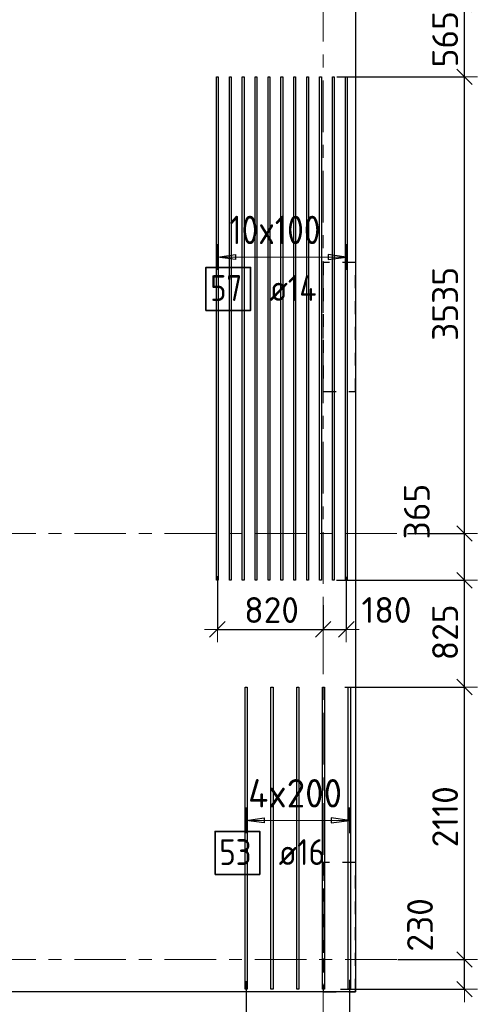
# Model space of a CAD drawing. Header units: metres. Extents: x -38 to 107, y -15 to 21.
# Tile 45 of 133: x 59.25 to 62.8, y -0.35 to 7.28. Entities that reach past the tile are written whole.
import ezdxf

# ---------------------------------------------------------------- set-up
doc = ezdxf.new("R2010")
doc.units = ezdxf.units.M
doc.header["$PDMODE"] = 65
for name, pattern in [('______11', [0.5, 0.4, -0.05, 0, -0.05]), ('______2', [0.0405, 0.03, -0.0105]), ('______5', [1.1, 0.8, -0.1, 0.1, -0.1])]:
    doc.linetypes.add(name, pattern=pattern)
for name, color, linetype, lineweight in [('XR$2$Осевая линия (1)', 7, '______5', 13), ('XR$4$Перекрытие (1)', 7, 'Continuous', 35), ('XR$4$Размерная линия (1)', 7, 'Continuous', 13)]:
    doc.layers.add(name, color=color, linetype=linetype, lineweight=lineweight)
doc.layers.add('XR$4$Арм.стержн.Доп. Арм верхн.зоны Х', color=7, linetype='Continuous', lineweight=35, true_color=0x8c8cff)
doc.layers.add('XR$6$Стена_ бетон несущ.', color=7, linetype='Continuous', lineweight=70, true_color=0xb4b496)
doc.styles.add('ISOCPEUR', font='txt')
doc.dimstyles.new('DIMSTYLE_3', dxfattribs={"dimtxt": 0.2, "dimasz": 0.2, "dimexe": 0, "dimexo": 0, "dimgap": 0.1, "dimtad": 2, "dimdec": 0, "dimlfac": 1000, "dimrnd": 5, "dimzin": 12, "dimdsep": 46, "dimtxsty": 'ISOCPEUR', "dimblk1": 'ALL_ML_STRICH', "dimblk2": 'ALL_ML_STRICH', "dimsah": 1, "dimcen": 0, "dimclrd": 7, "dimclre": 256, "dimclrt": 7, "dimadec": 0, "dimazin": 0, "dimtfac": 1, "dimtdec": 0, "dimtix": 1, "dimtmove": 2, "dimatfit": 3, "dimfxl": 0, "dimtzin": 0, "dimlwd": 0, "dimlwe": -3, "dimarcsym": 0})
doc.dimstyles.new('DIMSTYLE_33', dxfattribs={"dimtxt": 0.2, "dimasz": 0.2, "dimexe": 0, "dimexo": 0, "dimgap": 0.1, "dimtad": 2, "dimdec": 0, "dimlfac": 1000, "dimrnd": 5, "dimzin": 12, "dimdsep": 46, "dimtxsty": 'ISOCPEUR', "dimblk1": 'ALL_ML_STRICH', "dimblk2": 'ALL_ML_STRICH', "dimsah": 1, "dimcen": 0, "dimclrd": 7, "dimclre": 256, "dimclrt": 7, "dimadec": 0, "dimazin": 0, "dimtfac": 1, "dimtdec": 0, "dimtix": 1, "dimtmove": 2, "dimatfit": 3, "dimfxl": 0, "dimtvp": 1.2, "dimtzin": 0, "dimlwd": 0, "dimlwe": -3, "dimarcsym": 0})

# ---------------------------------------------------------------- blocks, each defined once
blk = doc.blocks.new('ALL_ML_STRICH')
at = {"color": 0, "linetype": 'ByBlock', "lineweight": -2}
for p, q in [((0, -0.5), (0, 0.5)), ((-1, 0), (0.5, 0)), ((-0.3, -0.3), (0.3, 0.3))]:
    blk.add_line(p, q, dxfattribs=at)
blk = doc.blocks.new('*D498')
at = {"layer": 'DEFPOINTS', "color": 7, "linetype": 'Continuous', "lineweight": 13, "transparency": 33554687}
for p in [(59.0473, -0.1484), (61.0028, -0.1484), (59.0473, -0.7189)]:
    blk.add_point(p, dxfattribs=at)
at = {"layer": 'XR$4$Размерная линия (1)', "color": 9, "linetype": 'Continuous', "lineweight": -2, "true_color": 0xc7c7c7, "transparency": 33554687}
for p, q in [((59.0473, -0.1684), (59.0473, -0.7189)), ((61.0028, -0.1684), (61.0028, -0.7189))]:
    blk.add_line(p, q, dxfattribs=at)
at = {"layer": 'XR$4$Размерная линия (1)', "color": 7, "linetype": 'Continuous', "lineweight": -2, "transparency": 33554687}
blk.add_line((59.0473, -0.7189), (61.0028, -0.7189), dxfattribs=at)
at = {"layer": 'XR$4$Размерная линия (1)', "color": 7, "linetype": 'Continuous', "lineweight": 13, "transparency": 33554687, "xscale": 0.2, "yscale": 0.2, "zscale": 0.2, "rotation": 180}
blk.add_blockref('ALL_ML_STRICH', (59.0473, -0.7189), dxfattribs=at)
at = {"layer": 'XR$4$Размерная линия (1)', "color": 7, "linetype": 'Continuous', "lineweight": 13, "transparency": 33554687, "xscale": 0.2, "yscale": 0.2, "zscale": 0.2}
blk.add_blockref('ALL_ML_STRICH', (61.0028, -0.7189), dxfattribs=at)
at = {"layer": 'XR$4$Размерная линия (1)', "color": 7, "linetype": 'Continuous', "lineweight": 13, "transparency": 33554687, "insert": (60.0551, -0.5689), "char_height": 0.2, "width": 0.8, "attachment_point": 5, "style": 'ISOCPEUR'}
blk.add_mtext('\\A1;{1955}', dxfattribs=at)
blk = doc.blocks.new('*D499')
at = {"layer": 'DEFPOINTS', "color": 7, "linetype": 'Continuous', "lineweight": 13, "transparency": 33554687}
for p in [(61.0028, -0.1484), (61.6, -0.5539), (61.0028, -0.7189)]:
    blk.add_point(p, dxfattribs=at)
at = {"layer": 'XR$4$Размерная линия (1)', "color": 9, "linetype": 'Continuous', "lineweight": -2, "true_color": 0xc7c7c7, "transparency": 33554687}
for p, q in [((61.0028, -0.1684), (61.0028, -0.7189)), ((61.6, -0.5739), (61.6, -0.7189))]:
    blk.add_line(p, q, dxfattribs=at)
at = {"layer": 'XR$4$Размерная линия (1)', "color": 7, "linetype": 'Continuous', "lineweight": -2, "transparency": 33554687}
blk.add_line((61.0028, -0.7189), (61.6, -0.7189), dxfattribs=at)
at = {"layer": 'XR$4$Размерная линия (1)', "color": 7, "linetype": 'Continuous', "lineweight": 13, "transparency": 33554687, "xscale": 0.2, "yscale": 0.2, "zscale": 0.2, "rotation": 180}
blk.add_blockref('ALL_ML_STRICH', (61.0028, -0.7189), dxfattribs=at)
at = {"layer": 'XR$4$Размерная линия (1)', "color": 7, "linetype": 'Continuous', "lineweight": 13, "transparency": 33554687, "xscale": 0.2, "yscale": 0.2, "zscale": 0.2}
blk.add_blockref('ALL_ML_STRICH', (61.6, -0.7189), dxfattribs=at)
at = {"layer": 'XR$4$Размерная линия (1)', "color": 7, "linetype": 'Continuous', "lineweight": 13, "transparency": 33554687, "insert": (61.3114, -0.5689), "char_height": 0.2, "width": 0.6, "attachment_point": 5, "style": 'ISOCPEUR'}
blk.add_mtext('\\A1;{595}', dxfattribs=at)
blk = doc.blocks.new('*D500')
at = {"layer": 'DEFPOINTS', "color": 7, "linetype": 'Continuous', "lineweight": 13, "transparency": 33554687}
for p in [(61.8028, -0.1387), (61.6, -0.5539), (61.6, -0.7189)]:
    blk.add_point(p, dxfattribs=at)
at = {"layer": 'XR$4$Размерная линия (1)', "color": 9, "linetype": 'Continuous', "lineweight": -2, "true_color": 0xc7c7c7, "transparency": 33554687}
for p, q in [((61.8028, -0.1587), (61.8028, -0.7189)), ((61.6, -0.5739), (61.6, -0.7189))]:
    blk.add_line(p, q, dxfattribs=at)
at = {"layer": 'XR$4$Размерная линия (1)', "color": 7, "linetype": 'Continuous', "lineweight": -2, "transparency": 33554687}
blk.add_line((61.6, -0.7189), (61.8028, -0.7189), dxfattribs=at)
at = {"layer": 'XR$4$Размерная линия (1)', "color": 7, "linetype": 'Continuous', "lineweight": 13, "transparency": 33554687, "xscale": 0.2, "yscale": 0.2, "zscale": 0.2, "rotation": 180}
blk.add_blockref('ALL_ML_STRICH', (61.6, -0.7189), dxfattribs=at)
at = {"layer": 'XR$4$Размерная линия (1)', "color": 7, "linetype": 'Continuous', "lineweight": 13, "transparency": 33554687, "xscale": 0.2, "yscale": 0.2, "zscale": 0.2}
blk.add_blockref('ALL_ML_STRICH', (61.8028, -0.7189), dxfattribs=at)
at = {"layer": 'XR$4$Размерная линия (1)', "color": 7, "linetype": 'Continuous', "lineweight": 13, "transparency": 33554687, "insert": (62.189, -0.5718), "char_height": 0.2, "width": 0.6, "attachment_point": 5, "style": 'ISOCPEUR'}
blk.add_mtext('\\A1;{205}', dxfattribs=at)
blk = doc.blocks.new('*D541')
at = {"layer": 'DEFPOINTS', "color": 7, "linetype": 'Continuous', "lineweight": 13, "transparency": 33554687}
for p in [(62.1584, 0), (61.7137, -0.2298), (62.6955, -0.2298)]:
    blk.add_point(p, dxfattribs=at)
at = {"layer": 'XR$4$Размерная линия (1)', "color": 9, "linetype": 'Continuous', "lineweight": -2, "true_color": 0xc7c7c7, "transparency": 33554687}
for p, q in [((62.1784, 0), (62.6955, 0)), ((61.7337, -0.2298), (62.6955, -0.2298))]:
    blk.add_line(p, q, dxfattribs=at)
at = {"layer": 'XR$4$Размерная линия (1)', "color": 7, "linetype": 'Continuous', "lineweight": -2, "transparency": 33554687}
blk.add_line((62.6955, -0.2298), (62.6955, 0), dxfattribs=at)
at = {"layer": 'XR$4$Размерная линия (1)', "color": 7, "linetype": 'Continuous', "lineweight": 13, "transparency": 33554687, "xscale": 0.2, "yscale": 0.2, "zscale": 0.2}
for p, rotation in [((62.6955, 0), 90), ((62.6955, -0.2298), 270)]:
    blk.add_blockref('ALL_ML_STRICH', p, dxfattribs=dict(at, rotation=rotation))
at = {"layer": 'XR$4$Размерная линия (1)', "color": 7, "linetype": 'Continuous', "lineweight": 13, "transparency": 33554687, "insert": (62.3509, 0.2676), "char_height": 0.2, "width": 0.6, "attachment_point": 5, "rotation": 90, "style": 'ISOCPEUR'}
blk.add_mtext('\\A1;{230}', dxfattribs=at)
blk = doc.blocks.new('*D542')
at = {"layer": 'DEFPOINTS', "color": 7, "linetype": 'Continuous', "lineweight": 13, "transparency": 33554687}
for p in [(61.7466, 2.1102), (62.1584, 0), (62.6955, 0)]:
    blk.add_point(p, dxfattribs=at)
at = {"layer": 'XR$4$Размерная линия (1)', "color": 9, "linetype": 'Continuous', "lineweight": -2, "true_color": 0xc7c7c7, "transparency": 33554687}
for p, q in [((61.7666, 2.1102), (62.6955, 2.1102)), ((62.1784, 0), (62.6955, 0))]:
    blk.add_line(p, q, dxfattribs=at)
at = {"layer": 'XR$4$Размерная линия (1)', "color": 7, "linetype": 'Continuous', "lineweight": -2, "transparency": 33554687}
blk.add_line((62.6955, 0), (62.6955, 2.1102), dxfattribs=at)
at = {"layer": 'XR$4$Размерная линия (1)', "color": 7, "linetype": 'Continuous', "lineweight": 13, "transparency": 33554687, "xscale": 0.2, "yscale": 0.2, "zscale": 0.2}
for p, rotation in [((62.6955, 2.1102), 90), ((62.6955, 0), 270)]:
    blk.add_blockref('ALL_ML_STRICH', p, dxfattribs=dict(at, rotation=rotation))
at = {"layer": 'XR$4$Размерная линия (1)', "color": 7, "linetype": 'Continuous', "lineweight": 13, "transparency": 33554687, "insert": (62.5455, 1.1051), "char_height": 0.2, "width": 0.8, "attachment_point": 5, "rotation": 90, "style": 'ISOCPEUR'}
blk.add_mtext('\\A1;{2110}', dxfattribs=at)
blk = doc.blocks.new('*D543')
at = {"layer": 'DEFPOINTS', "color": 7, "linetype": 'Continuous', "lineweight": 13, "transparency": 33554687}
for p in [(61.6839, 2.9374), (61.7466, 2.1102), (62.6955, 2.1102)]:
    blk.add_point(p, dxfattribs=at)
at = {"layer": 'XR$4$Размерная линия (1)', "color": 9, "linetype": 'Continuous', "lineweight": -2, "true_color": 0xc7c7c7, "transparency": 33554687}
for p, q in [((61.7039, 2.9374), (62.6955, 2.9374)), ((61.7666, 2.1102), (62.6955, 2.1102))]:
    blk.add_line(p, q, dxfattribs=at)
at = {"layer": 'XR$4$Размерная линия (1)', "color": 7, "linetype": 'Continuous', "lineweight": -2, "transparency": 33554687}
blk.add_line((62.6955, 2.1102), (62.6955, 2.9374), dxfattribs=at)
at = {"layer": 'XR$4$Размерная линия (1)', "color": 7, "linetype": 'Continuous', "lineweight": 13, "transparency": 33554687, "xscale": 0.2, "yscale": 0.2, "zscale": 0.2}
for p, rotation in [((62.6955, 2.9374), 90), ((62.6955, 2.1102), 270)]:
    blk.add_blockref('ALL_ML_STRICH', p, dxfattribs=dict(at, rotation=rotation))
at = {"layer": 'XR$4$Размерная линия (1)', "color": 7, "linetype": 'Continuous', "lineweight": 13, "transparency": 33554687, "insert": (62.5455, 2.5338), "char_height": 0.2, "width": 0.6, "attachment_point": 5, "rotation": 90, "style": 'ISOCPEUR'}
blk.add_mtext('\\A1;{825}', dxfattribs=at)
blk = doc.blocks.new('*D544')
at = {"layer": 'DEFPOINTS', "color": 7, "linetype": 'Continuous', "lineweight": 13, "transparency": 33554687}
for p in [(62.2351, 3.3), (61.6839, 2.9374), (62.6955, 2.9374)]:
    blk.add_point(p, dxfattribs=at)
at = {"layer": 'XR$4$Размерная линия (1)', "color": 9, "linetype": 'Continuous', "lineweight": -2, "true_color": 0xc7c7c7, "transparency": 33554687}
for p, q in [((62.2551, 3.3), (62.6955, 3.3)), ((61.7039, 2.9374), (62.6955, 2.9374))]:
    blk.add_line(p, q, dxfattribs=at)
at = {"layer": 'XR$4$Размерная линия (1)', "color": 7, "linetype": 'Continuous', "lineweight": -2, "transparency": 33554687}
blk.add_line((62.6955, 2.9374), (62.6955, 3.3), dxfattribs=at)
at = {"layer": 'XR$4$Размерная линия (1)', "color": 7, "linetype": 'Continuous', "lineweight": 13, "transparency": 33554687, "xscale": 0.2, "yscale": 0.2, "zscale": 0.2}
for p, rotation in [((62.6955, 3.3), 90), ((62.6955, 2.9374), 270)]:
    blk.add_blockref('ALL_ML_STRICH', p, dxfattribs=dict(at, rotation=rotation))
at = {"layer": 'XR$4$Размерная линия (1)', "color": 7, "linetype": 'Continuous', "lineweight": 13, "transparency": 33554687, "insert": (62.3258, 3.4696), "char_height": 0.2, "width": 0.6, "attachment_point": 5, "rotation": 90, "style": 'ISOCPEUR'}
blk.add_mtext('\\A1;{365}', dxfattribs=at)
blk = doc.blocks.new('*D545')
at = {"layer": 'DEFPOINTS', "color": 7, "linetype": 'Continuous', "lineweight": 13, "transparency": 33554687}
for p in [(61.686, 6.8374), (62.2351, 3.3), (62.6955, 3.3)]:
    blk.add_point(p, dxfattribs=at)
at = {"layer": 'XR$4$Размерная линия (1)', "color": 9, "linetype": 'Continuous', "lineweight": -2, "true_color": 0xc7c7c7, "transparency": 33554687}
for p, q in [((61.706, 6.8374), (62.6955, 6.8374)), ((62.2551, 3.3), (62.6955, 3.3))]:
    blk.add_line(p, q, dxfattribs=at)
at = {"layer": 'XR$4$Размерная линия (1)', "color": 7, "linetype": 'Continuous', "lineweight": -2, "transparency": 33554687}
blk.add_line((62.6955, 3.3), (62.6955, 6.8374), dxfattribs=at)
at = {"layer": 'XR$4$Размерная линия (1)', "color": 7, "linetype": 'Continuous', "lineweight": 13, "transparency": 33554687, "xscale": 0.2, "yscale": 0.2, "zscale": 0.2}
for p, rotation in [((62.6955, 6.8374), 90), ((62.6955, 3.3), 270)]:
    blk.add_blockref('ALL_ML_STRICH', p, dxfattribs=dict(at, rotation=rotation))
at = {"layer": 'XR$4$Размерная линия (1)', "color": 7, "linetype": 'Continuous', "lineweight": 13, "transparency": 33554687, "insert": (62.5455, 5.0787), "char_height": 0.2, "width": 0.8, "attachment_point": 5, "rotation": 90, "style": 'ISOCPEUR'}
blk.add_mtext('\\A1;{3535}', dxfattribs=at)
blk = doc.blocks.new('*D546')
at = {"layer": 'DEFPOINTS', "color": 7, "linetype": 'Continuous', "lineweight": 13, "transparency": 33554687}
for p in [(62.1871, 7.4), (61.686, 6.8374), (62.6955, 6.8374)]:
    blk.add_point(p, dxfattribs=at)
at = {"layer": 'XR$4$Размерная линия (1)', "color": 9, "linetype": 'Continuous', "lineweight": -2, "true_color": 0xc7c7c7, "transparency": 33554687}
for p, q in [((62.2071, 7.4), (62.6955, 7.4)), ((61.706, 6.8374), (62.6955, 6.8374))]:
    blk.add_line(p, q, dxfattribs=at)
at = {"layer": 'XR$4$Размерная линия (1)', "color": 7, "linetype": 'Continuous', "lineweight": -2, "transparency": 33554687}
blk.add_line((62.6955, 6.8374), (62.6955, 7.4), dxfattribs=at)
at = {"layer": 'XR$4$Размерная линия (1)', "color": 7, "linetype": 'Continuous', "lineweight": 13, "transparency": 33554687, "xscale": 0.2, "yscale": 0.2, "zscale": 0.2}
for p, rotation in [((62.6955, 7.4), 90), ((62.6955, 6.8374), 270)]:
    blk.add_blockref('ALL_ML_STRICH', p, dxfattribs=dict(at, rotation=rotation))
at = {"layer": 'XR$4$Размерная линия (1)', "color": 7, "linetype": 'Continuous', "lineweight": 13, "transparency": 33554687, "insert": (62.5455, 7.1287), "char_height": 0.2, "width": 0.6, "attachment_point": 5, "rotation": 90, "style": 'ISOCPEUR'}
blk.add_mtext('\\A1;{565}', dxfattribs=at)
blk = doc.blocks.new('*D555')
at = {"layer": 'DEFPOINTS', "color": 7, "linetype": 'Continuous', "lineweight": 13, "transparency": 33554687}
for p in [(60.7793, 2.9886), (61.6, 2.7645), (60.7793, 2.5567)]:
    blk.add_point(p, dxfattribs=at)
at = {"layer": 'XR$4$Размерная линия (1)', "color": 9, "linetype": 'Continuous', "lineweight": -2, "true_color": 0xc7c7c7, "transparency": 33554687}
for p, q in [((60.7793, 2.9686), (60.7793, 2.5567)), ((61.6, 2.7445), (61.6, 2.5567))]:
    blk.add_line(p, q, dxfattribs=at)
at = {"layer": 'XR$4$Размерная линия (1)', "color": 7, "linetype": 'Continuous', "lineweight": -2, "transparency": 33554687}
blk.add_line((60.7793, 2.5567), (61.6, 2.5567), dxfattribs=at)
at = {"layer": 'XR$4$Размерная линия (1)', "color": 7, "linetype": 'Continuous', "lineweight": 13, "transparency": 33554687, "xscale": 0.2, "yscale": 0.2, "zscale": 0.2, "rotation": 180}
blk.add_blockref('ALL_ML_STRICH', (60.7793, 2.5567), dxfattribs=at)
at = {"layer": 'XR$4$Размерная линия (1)', "color": 7, "linetype": 'Continuous', "lineweight": 13, "transparency": 33554687, "xscale": 0.2, "yscale": 0.2, "zscale": 0.2}
blk.add_blockref('ALL_ML_STRICH', (61.6, 2.5567), dxfattribs=at)
at = {"layer": 'XR$4$Размерная линия (1)', "color": 7, "linetype": 'Continuous', "lineweight": 13, "transparency": 33554687, "insert": (61.1997, 2.7067), "char_height": 0.2, "width": 0.6, "attachment_point": 5, "style": 'ISOCPEUR'}
blk.add_mtext('\\A1;{820}', dxfattribs=at)
blk = doc.blocks.new('*D556')
at = {"layer": 'DEFPOINTS', "color": 7, "linetype": 'Continuous', "lineweight": 13, "transparency": 33554687}
for p in [(61.7793, 2.9851), (61.6, 2.7645), (61.6, 2.5567)]:
    blk.add_point(p, dxfattribs=at)
at = {"layer": 'XR$4$Размерная линия (1)', "color": 9, "linetype": 'Continuous', "lineweight": -2, "true_color": 0xc7c7c7, "transparency": 33554687}
for p, q in [((61.7793, 2.9651), (61.7793, 2.5567)), ((61.6, 2.7445), (61.6, 2.5567))]:
    blk.add_line(p, q, dxfattribs=at)
at = {"layer": 'XR$4$Размерная линия (1)', "color": 7, "linetype": 'Continuous', "lineweight": -2, "transparency": 33554687}
blk.add_line((61.6, 2.5567), (61.7793, 2.5567), dxfattribs=at)
at = {"layer": 'XR$4$Размерная линия (1)', "color": 7, "linetype": 'Continuous', "lineweight": 13, "transparency": 33554687, "xscale": 0.2, "yscale": 0.2, "zscale": 0.2, "rotation": 180}
blk.add_blockref('ALL_ML_STRICH', (61.6, 2.5567), dxfattribs=at)
at = {"layer": 'XR$4$Размерная линия (1)', "color": 7, "linetype": 'Continuous', "lineweight": 13, "transparency": 33554687, "xscale": 0.2, "yscale": 0.2, "zscale": 0.2}
blk.add_blockref('ALL_ML_STRICH', (61.7793, 2.5567), dxfattribs=at)
at = {"layer": 'XR$4$Размерная линия (1)', "color": 7, "linetype": 'Continuous', "lineweight": 13, "transparency": 33554687, "insert": (62.0909, 2.7071), "char_height": 0.2, "width": 0.6, "attachment_point": 5, "style": 'ISOCPEUR'}
blk.add_mtext('\\A1;{180}', dxfattribs=at)

msp = doc.modelspace()

# ---------------------------------------------------------------- linework, layer by layer
at = {"layer": 'XR$2$Осевая линия (1)', "color": 253, "linetype": '______11', "lineweight": 13, "true_color": 0xa0a0a0, "transparency": 33554687}
for p, q in [((61.6, -3.39), (61.6, 19.78)), ((-2.63, 3.3), (62.6, 3.3)), ((-2.63, 0), (62.6, 0))]:
    msp.add_line(p, q, dxfattribs=at)
at = {"layer": 'XR$4$Арм.стержн.Доп. Арм верхн.зоны Х', "color": 253, "linetype": 'Continuous', "lineweight": -3, "true_color": 0xa0a0a0, "transparency": 33554687}
for p, q in [((60.7793, 5.4412), (60.7793, 5.5412)), ((61.7793, 5.4412), (61.7793, 5.5412)), ((60.7793, 5.4412), (60.7793, 5.3412)), ((61.7793, 5.4412), (61.7793, 5.3412)), ((61.0028, 1.0772), (61.0028, 1.1772)), ((61.8028, 1.0772), (61.8028, 1.1772)), ((61.0028, 1.0772), (61.0028, 0.9772)), ((61.8028, 1.0772), (61.8028, 0.9772))]:
    msp.add_line(p, q, dxfattribs=at)
at = {"layer": 'XR$4$Арм.стержн.Доп. Арм верхн.зоны Х', "color": 7, "linetype": 'Continuous', "lineweight": 25, "transparency": 33554687}
for p, q in [((60.7793, 5.4412), (60.9193, 5.4612)), ((60.9193, 5.4212), (60.7793, 5.4412)), ((60.9193, 5.4612), (60.9193, 5.4212)), ((61.7793, 5.4412), (61.6393, 5.4612)), ((61.6393, 5.4612), (61.6393, 5.4212)), ((61.6393, 5.4212), (61.7793, 5.4412)), ((61.0028, 1.0772), (61.1428, 1.0972)), ((61.1428, 1.0572), (61.0028, 1.0772)), ((61.1428, 1.0972), (61.1428, 1.0572)), ((61.8028, 1.0772), (61.6628, 1.0972)), ((61.6628, 1.0972), (61.6628, 1.0572)), ((61.6628, 1.0572), (61.8028, 1.0772))]:
    msp.add_line(p, q, dxfattribs=at)
at = {"layer": 'XR$4$Арм.стержн.Доп. Арм верхн.зоны Х', "color": 7, "linetype": 'Continuous', "lineweight": 13, "transparency": 33554687}
for p, q in [((60.7793, 5.4412), (60.7793, 5.4412)), ((60.7793, 5.4412), (61.7793, 5.4412)), ((61.7793, 5.4412), (61.7793, 5.4412)), ((61.0028, 1.0772), (61.0028, 1.0772)), ((61.0028, 1.0772), (61.8028, 1.0772)), ((61.8028, 1.0772), (61.8028, 1.0772))]:
    msp.add_line(p, q, dxfattribs=at)
at = {"layer": 'XR$4$Арм.стержн.Доп. Арм верхн.зоны Х', "color": 7, "linetype": 'Continuous', "lineweight": 25, "transparency": 33554687}
for points in [[(60.7723, 2.9374), (60.7723, 6.8374), (60.7863, 6.8374), (60.7863, 2.9374), (60.7723, 2.9374)], [(60.8723, 2.9374), (60.8723, 6.8374), (60.8863, 6.8374), (60.8863, 2.9374), (60.8723, 2.9374)], [(60.9723, 2.9374), (60.9723, 6.8374), (60.9863, 6.8374), (60.9863, 2.9374), (60.9723, 2.9374)], [(61.0723, 2.9374), (61.0723, 6.8374), (61.0863, 6.8374), (61.0863, 2.9374), (61.0723, 2.9374)], [(61.1723, 2.9374), (61.1723, 6.8374), (61.1863, 6.8374), (61.1863, 2.9374), (61.1723, 2.9374)], [(61.2723, 2.9374), (61.2723, 6.8374), (61.2863, 6.8374), (61.2863, 2.9374), (61.2723, 2.9374)], [(61.3723, 2.9374), (61.3723, 6.8374), (61.3863, 6.8374), (61.3863, 2.9374), (61.3723, 2.9374)], [(61.4723, 2.9374), (61.4723, 6.8374), (61.4863, 6.8374), (61.4863, 2.9374), (61.4723, 2.9374)], [(61.5723, 2.9374), (61.5723, 6.8374), (61.5863, 6.8374), (61.5863, 2.9374), (61.5723, 2.9374)], [(61.6723, 2.9374), (61.6723, 6.8374), (61.6863, 6.8374), (61.6863, 2.9374), (61.6723, 2.9374)], [(61.7723, 2.9374), (61.7723, 6.8374), (61.7863, 6.8374), (61.7863, 2.9374), (61.7723, 2.9374)], [(61.0108, 2.1102), (61.0108, -0.2298), (60.9948, -0.2298), (60.9948, 2.1102), (61.0108, 2.1102)], [(61.2108, 2.1102), (61.2108, -0.2298), (61.1948, -0.2298), (61.1948, 2.1102), (61.2108, 2.1102)], [(61.4108, 2.1102), (61.4108, -0.2298), (61.3948, -0.2298), (61.3948, 2.1102), (61.4108, 2.1102)], [(61.6108, 2.1102), (61.6108, -0.2298), (61.5948, -0.2298), (61.5948, 2.1102), (61.6108, 2.1102)], [(61.8108, 2.1102), (61.8108, -0.2298), (61.7948, -0.2298), (61.7948, 2.1102), (61.8108, 2.1102)]]:
    msp.add_lwpolyline(points, dxfattribs=at)
at = {"layer": 'XR$4$Арм.стержн.Доп. Арм верхн.зоны Х', "color": 7, "linetype": 'Continuous', "lineweight": 35, "transparency": 33554687}
for points in [[(60.6902, 5.0278), (61.0368, 5.0278), (61.0368, 5.3612), (60.6902, 5.3612), (60.6902, 5.0278)], [(60.7615, 0.6584), (61.1081, 0.6584), (61.1081, 0.9917), (60.7615, 0.9917), (60.7615, 0.6584)]]:
    msp.add_lwpolyline(points, dxfattribs=at)
at = {"layer": 'XR$4$Перекрытие (1)', "color": 7, "linetype": 'Continuous', "lineweight": 25, "transparency": 33554687}
for p, q in [((61.85, 16.6502), (61.85, -0.2498)), ((61.85, -0.2498), (32.725, -0.2498))]:
    msp.add_line(p, q, dxfattribs=at)
at = {"layer": 'XR$6$Стена_ бетон несущ.', "color": 253, "linetype": '______2', "lineweight": -3, "true_color": 0xa0a0a0, "transparency": 33554687}
for p, q in [((61.6, 5.4), (61.6, 4.4)), ((61.85, 5.4), (61.6, 5.4)), ((61.85, 4.4), (61.85, 5.4)), ((61.6, 4.4), (61.85, 4.4)), ((61.6, 0.75), (61.6, 0)), ((61.85, 0.75), (61.6, 0.75)), ((61.85, -0.25), (61.85, 0.75)), ((61.6, 0), (61.6, -0.25)), ((61.6, -0.25), (61.85, -0.25))]:
    msp.add_line(p, q, dxfattribs=at)

# ---------------------------------------------------------------- texts
at = {"layer": 'XR$4$Арм.стержн.Доп. Арм верхн.зоны Х', "color": 7, "linetype": 'Continuous', "lineweight": 13, "transparency": 33554687, "char_height": 0.22, "attachment_point": 7, "style": 'ISOCPEUR'}
for s, insert, width in [('\\W0.86;10x100', (60.8723, 5.5412), 0.930455), ('\\W0.95;4x200', (61.0178, 1.1772), 0.895564)]:
    msp.add_mtext(s, dxfattribs=dict(at, insert=insert, width=width))
at = {"layer": 'XR$4$Арм.стержн.Доп. Арм верхн.зоны Х', "color": 7, "linetype": 'Continuous', "lineweight": 25, "transparency": 33554687, "char_height": 0.2, "attachment_point": 7, "style": 'ISOCPEUR'}
for s, insert, width in [('\\W0.87;57', (60.7235, 5.1012), 0.367208), ('\\W0.89; ø14 ', (61.0702, 5.1012), 0.769432), ('\\W0.87;53', (60.7948, 0.7317), 0.367208), ('\\W0.89; ø16 ', (61.1415, 0.7317), 0.749105)]:
    msp.add_mtext(s, dxfattribs=dict(at, insert=insert, width=width))

# ---------------------------------------------------------------- dimensions: what is measured, and where the dimension line sits
at = {"layer": 'XR$4$Размерная линия (1)', "color": 7, "linetype": 'Continuous', "lineweight": 13, "transparency": 33554687}
for base, p1, p2, dimstyle, picture, middle in [((62.6955, 7.4), (61.706, 6.8374), (62.2071, 7.4), 'DIMSTYLE_33', '*D546', (62.5455, 7.1287)), ((62.6955, 6.8374), (62.2551, 3.3), (61.706, 6.8374), 'DIMSTYLE_3', '*D545', (62.5455, 5.0787)), ((62.6955, 3.3), (61.7039, 2.9374), (62.2551, 3.3), 'DIMSTYLE_33', '*D544', (62.3258, 3.4696)), ((62.6955, 2.9374), (61.7666, 2.1102), (61.7039, 2.9374), 'DIMSTYLE_3', '*D543', (62.5455, 2.5338)), ((62.6955, 2.1102), (62.1784, 0), (61.7666, 2.1102), 'DIMSTYLE_3', '*D542', (62.5455, 1.1051)), ((62.6955, 0), (61.7337, -0.2298), (62.1784, 0), 'DIMSTYLE_33', '*D541', (62.3509, 0.2676))]:
    dim = msp.add_linear_dim(base=base, p1=p1, p2=p2, angle=90, dimstyle=dimstyle, override={"dimpost": '<>', "dimclrd": 7, "dimclre": 9, "dimclrt": 7, "dimlwd": 0, "dimlwe": 65533}, dxfattribs=at)
    dim.commit()
    dim.dimension.update_dxf_attribs({"geometry": picture, "text_midpoint": middle, "dimtype": 160})
for base, p1, p2, dimstyle, picture, middle in [((61.6, 2.5567), (60.7793, 2.9686), (61.6, 2.7445), 'DIMSTYLE_3', '*D555', (61.1997, 2.7067)), ((61.7793, 2.5567), (61.6, 2.7445), (61.7793, 2.9651), 'DIMSTYLE_33', '*D556', (62.0909, 2.7071)), ((61.0028, -0.7189), (59.04733, -0.16844), (61.0028, -0.16844), 'DIMSTYLE_3', '*D498', (60.05507, -0.5689)), ((61.6, -0.7189), (61.0028, -0.1684), (61.6, -0.5739), 'DIMSTYLE_3', '*D499', (61.3114, -0.5689)), ((61.8028, -0.7189), (61.6, -0.5739), (61.8028, -0.1587), 'DIMSTYLE_33', '*D500', (62.189, -0.5718))]:
    dim = msp.add_linear_dim(base=base, p1=p1, p2=p2, dimstyle=dimstyle, override={"dimpost": '<>', "dimclrd": 7, "dimclre": 9, "dimclrt": 7, "dimlwd": 0, "dimlwe": 65533}, dxfattribs=at)
    dim.commit()
    dim.dimension.update_dxf_attribs({"geometry": picture, "text_midpoint": middle, "dimtype": 160})

doc.saveas('drawing.dxf')
